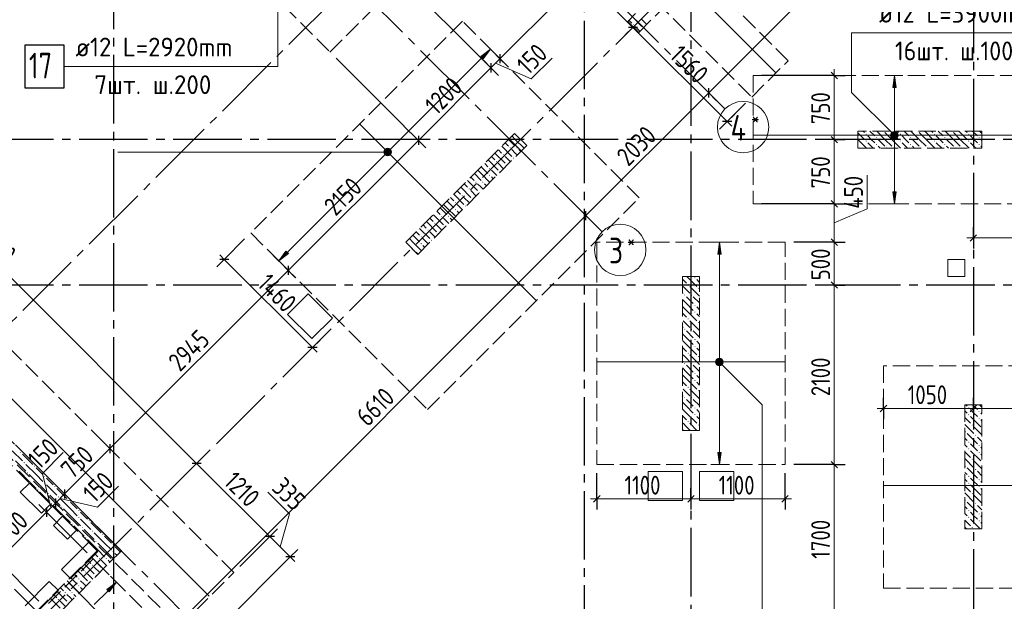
# Model space of a CAD drawing. Header units: millimetres. Extents: x 0 to 43617, y 0 to 59400.
# Tile 13 of 41: x 15229 to 26736, y 13632 to 20432. Entities that reach past the tile are written whole.
import ezdxf

# ---------------------------------------------------------------- set-up
doc = ezdxf.new("R2010")
doc.units = ezdxf.units.MM
doc.linetypes.add('______2', pattern=[270, 200, -70])
doc.linetypes.add('______5', pattern=[1100, 800, -100, 100, -100])
for name, color, linetype, lineweight in [('Standard', 7, 'Continuous', 25), ('ДОП Верх по Х', 7, 'Continuous', 25), ('ЖБ Пилон', 180, 'Continuous', 25), ('Оси', 40, '______5', 18), ('Позиционная метка номер позиции', 7, 'Continuous', 13), ('Примечания', 7, 'Continuous', 25)]:
    doc.layers.add(name, color=color, linetype=linetype, lineweight=lineweight)
doc.layers.add('ЖБ Перекрытие верхний уровень', color=7, linetype='Continuous', lineweight=25, true_color=0xe0e0ff)
doc.layers.add('ЖБ Стена верхний уровень', color=7, linetype='Continuous', lineweight=25, true_color=0x006e00)
doc.styles.add('GOST 2.304-81', font='txt')
doc.styles.add('ISOCPEUR', font='txt')

msp = doc.modelspace()

# ---------------------------------------------------------------- hatches: boundary and pattern name
at = {"layer": 'ДОП Верх по Х', "linetype": 'Continuous', "lineweight": 13, "transparency": 33554687}
for points in [[(20646, 19974), (20731, 20087), (20618, 20002)], [(25471, 19640), (25451, 19780), (25431, 19640)], [(25418, 19099), (25483, 19099), (25469, 19112)], [(25418, 19099), (25469, 19112), (25432, 19112)], [(25432, 19112), (25469, 19112), (25451, 19117)], [(25413, 19080), (25488, 19080), (25483, 19099)], [(25413, 19080), (25483, 19099), (25418, 19099)], [(25418, 19061), (25488, 19080), (25413, 19080)], [(25418, 19061), (25483, 19061), (25488, 19080)], [(25432, 19048), (25483, 19061), (25418, 19061)], [(25432, 19048), (25469, 19048), (25483, 19061)], [(25469, 19048), (25432, 19048), (25451, 19042)], [(19493, 18894), (19556, 18858), (19503, 18911)], [(19493, 18875), (19539, 18849), (19493, 18894)], [(19493, 18894), (19539, 18849), (19556, 18858)], [(19519, 18849), (19493, 18875), (19503, 18858)], [(19493, 18875), (19519, 18849), (19539, 18849)], [(19503, 18911), (19565, 18875), (19519, 18921)], [(19503, 18911), (19556, 18858), (19565, 18875)], [(19519, 18921), (19565, 18875), (19565, 18894)], [(19519, 18921), (19565, 18894), (19539, 18921)], [(19539, 18921), (19565, 18894), (19556, 18911)], [(23426, 17690), (23406, 17830), (23386, 17690)], [(23374, 16449), (23438, 16449), (23425, 16462)], [(23374, 16449), (23425, 16462), (23387, 16462)], [(23387, 16462), (23425, 16462), (23406, 16468)], [(23368, 16430), (23443, 16430), (23438, 16449)], [(23368, 16430), (23438, 16449), (23374, 16449)], [(23374, 16411), (23443, 16430), (23368, 16430)], [(23374, 16411), (23438, 16411), (23443, 16430)], [(23387, 16398), (23438, 16411), (23374, 16411)], [(23387, 16398), (23425, 16398), (23438, 16411)], [(23425, 16398), (23387, 16398), (23406, 16392)], [(16276, 13742), (16361, 13855), (16248, 13770)]]:
    msp.add_hatch(color=7, dxfattribs=at).paths.add_polyline_path(points)
for points in [[(25471, 18420), (25451, 18280), (25431, 18420)], [(18369, 17697), (18256, 17612), (18341, 17725)], [(23426, 15370), (23406, 15230), (23386, 15370)]]:
    msp.add_hatch(color=7, dxfattribs=at).paths.add_polyline_path(points, flags=16)
at = {"layer": 'ЖБ Пилон', "linetype": 'Continuous', "lineweight": 18, "transparency": 33554687}
for points in [[(25324, 19130), (25321, 19127), (25318, 19130)], [(25724, 19130), (25721, 19127), (25718, 19130)], [(26124, 19130), (26121, 19127), (26118, 19130)], [(25114, 19093), (25121, 19100), (25127, 19093), (25121, 19087)], [(25114, 19013), (25121, 19020), (25127, 19013), (25121, 19007)], [(25234, 19053), (25241, 19060), (25247, 19053), (25241, 19047)], [(25514, 19093), (25521, 19100), (25527, 19093), (25521, 19087)], [(25514, 19013), (25521, 19020), (25527, 19013), (25521, 19007)], [(25634, 19053), (25641, 19060), (25647, 19053), (25641, 19047)], [(25914, 19093), (25921, 19100), (25927, 19093), (25921, 19087)], [(25914, 19013), (25921, 19020), (25927, 19013), (25921, 19007)], [(26034, 19053), (26041, 19060), (26047, 19053), (26041, 19047)], [(26314, 19093), (26321, 19100), (26327, 19093), (26321, 19087)], [(26314, 19013), (26321, 19020), (26327, 19013), (26321, 19007)], [(26434, 19053), (26441, 19060), (26447, 19053), (26441, 19047)], [(20954, 18933), (20961, 18940), (20967, 18933), (20961, 18927)], [(21034, 18933), (21041, 18940), (21047, 18933), (21041, 18927)], [(25034, 18933), (25041, 18940), (25047, 18933), (25044, 18930), (25038, 18930)], [(25234, 18973), (25241, 18980), (25247, 18973), (25241, 18967)], [(25354, 18933), (25361, 18940), (25367, 18933), (25364, 18930), (25358, 18930)], [(25434, 18933), (25441, 18940), (25447, 18933), (25444, 18930), (25438, 18930)], [(25634, 18973), (25641, 18980), (25647, 18973), (25641, 18967)], [(25754, 18933), (25761, 18940), (25767, 18933), (25764, 18930), (25758, 18930)], [(25834, 18933), (25841, 18940), (25847, 18933), (25844, 18930), (25838, 18930)], [(26034, 18973), (26041, 18980), (26047, 18973), (26041, 18967)], [(26154, 18933), (26161, 18940), (26167, 18933), (26164, 18930), (26158, 18930)], [(26234, 18933), (26241, 18940), (26247, 18933), (26244, 18930), (26238, 18930)], [(26434, 18973), (26441, 18980), (26447, 18973), (26441, 18967)], [(20794, 18773), (20801, 18780), (20807, 18773), (20801, 18767)], [(20874, 18853), (20881, 18860), (20887, 18853), (20881, 18847)], [(20994, 18813), (21001, 18820), (21007, 18813), (21001, 18807)], [(20714, 18693), (20721, 18700), (20727, 18693), (20721, 18687)], [(20834, 18653), (20841, 18660), (20847, 18653), (20841, 18647)], [(20914, 18733), (20921, 18740), (20927, 18733), (20921, 18727)], [(20554, 18533), (20561, 18540), (20567, 18533), (20561, 18527)], [(20634, 18533), (20641, 18540), (20647, 18533), (20641, 18527)], [(20714, 18613), (20721, 18620), (20727, 18613), (20721, 18607)], [(20474, 18453), (20481, 18460), (20487, 18453), (20481, 18447)], [(20594, 18413), (20601, 18420), (20607, 18413), (20601, 18407)], [(20314, 18293), (20321, 18300), (20327, 18293), (20321, 18287)], [(20394, 18373), (20401, 18380), (20407, 18373), (20401, 18367)], [(20514, 18333), (20521, 18340), (20527, 18333), (20521, 18327)], [(20314, 18213), (20321, 18220), (20327, 18213), (20321, 18207)], [(20434, 18253), (20441, 18260), (20447, 18253), (20441, 18247)], [(20154, 18133), (20161, 18140), (20167, 18133), (20161, 18127)], [(20234, 18133), (20241, 18140), (20247, 18133), (20241, 18127)], [(19994, 17973), (20001, 17980), (20007, 17973), (20001, 17967)], [(20074, 18053), (20081, 18060), (20087, 18053), (20081, 18047)], [(20194, 18013), (20201, 18020), (20207, 18013), (20201, 18007)], [(19914, 17893), (19921, 17900), (19927, 17893), (19921, 17887)], [(20034, 17853), (20041, 17860), (20047, 17853), (20041, 17847)], [(20114, 17933), (20121, 17940), (20127, 17933), (20121, 17927)], [(19836, 17734), (19841, 17740), (19847, 17733), (19842, 17728)], [(19914, 17813), (19921, 17820), (19927, 17813), (19921, 17807)], [(23114, 17413), (23121, 17420), (23127, 17413), (23121, 17407)], [(23034, 17333), (23041, 17340), (23047, 17333), (23041, 17327)], [(23154, 17293), (23161, 17300), (23167, 17293), (23161, 17287)], [(22994, 17213), (23001, 17220), (23007, 17213), (23001, 17207)], [(23074, 17213), (23081, 17220), (23087, 17213), (23081, 17207)], [(23114, 17093), (23121, 17100), (23127, 17093), (23121, 17087)], [(23034, 16933), (23041, 16940), (23047, 16933), (23041, 16927)], [(23114, 17013), (23121, 17020), (23127, 17013), (23121, 17007)], [(22994, 16813), (23001, 16820), (23007, 16813), (23001, 16807)], [(23074, 16813), (23081, 16820), (23087, 16813), (23081, 16807)], [(23154, 16893), (23161, 16900), (23167, 16893), (23161, 16887)], [(23114, 16693), (23121, 16700), (23127, 16693), (23121, 16687)], [(23114, 16613), (23121, 16620), (23127, 16613), (23121, 16607)], [(23034, 16533), (23041, 16540), (23047, 16533), (23041, 16527)], [(23154, 16493), (23161, 16500), (23167, 16493), (23161, 16487)], [(22994, 16413), (23001, 16420), (23007, 16413), (23001, 16407)], [(23074, 16413), (23081, 16420), (23087, 16413), (23081, 16407)], [(23114, 16293), (23121, 16300), (23127, 16293), (23121, 16287)], [(23034, 16133), (23041, 16140), (23047, 16133), (23041, 16127)], [(23114, 16213), (23121, 16220), (23127, 16213), (23121, 16207)], [(22994, 16013), (23001, 16020), (23007, 16013), (23001, 16007)], [(23074, 16013), (23081, 16020), (23087, 16013), (23081, 16007)], [(23154, 16093), (23161, 16100), (23167, 16093), (23161, 16087)], [(23114, 15893), (23121, 15900), (23127, 15893), (23121, 15887)], [(26314, 15893), (26321, 15900), (26327, 15893), (26321, 15887)], [(23114, 15813), (23121, 15820), (23127, 15813), (23121, 15807)], [(26314, 15813), (26321, 15820), (26327, 15813), (26321, 15807)], [(26434, 15853), (26441, 15860), (26447, 15853), (26441, 15847)], [(26434, 15773), (26441, 15780), (26447, 15773), (26441, 15767)], [(23034, 15733), (23041, 15740), (23047, 15733), (23041, 15727)], [(23154, 15693), (23161, 15700), (23167, 15693), (23161, 15687)], [(26354, 15693), (26361, 15700), (26367, 15693), (26361, 15687)], [(26274, 15613), (26281, 15620), (26287, 15613), (26281, 15607)], [(26394, 15573), (26401, 15580), (26407, 15573), (26401, 15567)], [(26314, 15493), (26321, 15500), (26327, 15493), (26321, 15487)], [(26314, 15413), (26321, 15420), (26327, 15413), (26321, 15407)], [(26434, 15453), (26441, 15460), (26447, 15453), (26441, 15447)], [(26434, 15373), (26441, 15380), (26447, 15373), (26441, 15367)], [(26274, 15213), (26281, 15220), (26287, 15213), (26281, 15207)], [(26354, 15293), (26361, 15300), (26367, 15293), (26361, 15287)], [(26314, 15093), (26321, 15100), (26327, 15093), (26321, 15087)], [(26394, 15173), (26401, 15180), (26407, 15173), (26401, 15167)], [(26314, 15013), (26321, 15020), (26327, 15013), (26321, 15007)], [(26434, 15053), (26441, 15060), (26447, 15053), (26441, 15047)], [(26434, 14973), (26441, 14980), (26447, 14973), (26441, 14967)], [(26354, 14893), (26361, 14900), (26367, 14893), (26361, 14887)], [(26274, 14813), (26281, 14820), (26287, 14813), (26281, 14807)], [(26394, 14773), (26401, 14780), (26407, 14773), (26401, 14767)], [(26314, 14693), (26321, 14700), (26327, 14693), (26321, 14687)], [(26314, 14613), (26321, 14620), (26327, 14613), (26321, 14607)], [(26434, 14653), (26441, 14660), (26447, 14653), (26441, 14647)], [(26354, 14493), (26361, 14500), (26367, 14493), (26361, 14487)], [(26434, 14573), (26441, 14580), (26447, 14573), (26441, 14567)]]:
    msp.add_hatch(color=7, dxfattribs=at).paths.add_polyline_path(points, flags=16)
at = {"layer": 'ЖБ Стена верхний уровень', "linetype": 'Continuous', "lineweight": 18, "transparency": 33554687}
for points in [[(22394, 20373), (22401, 20380), (22407, 20373), (22401, 20367)], [(15234, 15373), (15241, 15380), (15247, 15373), (15241, 15367)], [(15274, 15253), (15281, 15260), (15287, 15253), (15281, 15247)], [(15394, 15213), (15401, 15220), (15407, 15213), (15401, 15207)], [(15314, 15133), (15321, 15140), (15327, 15133), (15321, 15127)], [(15514, 15093), (15521, 15100), (15527, 15093), (15521, 15087)], [(15514, 15013), (15521, 15020), (15527, 15013), (15521, 15007)], [(15634, 14973), (15641, 14980), (15647, 14973), (15641, 14967)], [(15434, 14933), (15441, 14940), (15447, 14933), (15441, 14927)], [(15554, 14893), (15561, 14900), (15567, 14893), (15561, 14887)], [(15674, 14853), (15681, 14860), (15687, 14853), (15681, 14847)], [(15594, 14773), (15601, 14780), (15607, 14773), (15601, 14767)], [(15714, 14733), (15721, 14740), (15727, 14733), (15721, 14727)], [(15794, 14813), (15801, 14820), (15807, 14813), (15801, 14807)], [(15914, 14693), (15921, 14700), (15927, 14693), (15921, 14687)], [(15914, 14613), (15921, 14620), (15927, 14613), (15921, 14607)], [(15834, 14533), (15841, 14540), (15847, 14533), (15841, 14527)], [(15954, 14493), (15961, 14500), (15967, 14493), (15961, 14487)], [(16034, 14573), (16041, 14580), (16047, 14573), (16041, 14567)], [(16074, 14453), (16081, 14460), (16087, 14453), (16081, 14447)], [(16194, 14413), (16201, 14420), (16207, 14413), (16201, 14407)], [(15994, 14373), (16001, 14380), (16007, 14373), (16001, 14367)], [(16114, 14333), (16121, 14340), (16127, 14333), (16121, 14327)], [(16314, 14293), (16321, 14300), (16327, 14293), (16321, 14287)], [(16314, 14213), (16321, 14220), (16327, 14213), (16321, 14207)], [(16074, 14053), (16081, 14060), (16087, 14053), (16081, 14047)], [(16154, 14133), (16161, 14140), (16167, 14133), (16161, 14127)], [(16234, 14133), (16241, 14140), (16247, 14133), (16241, 14127)], [(15994, 13973), (16001, 13980), (16007, 13973), (16001, 13967)], [(16114, 13933), (16121, 13940), (16127, 13933), (16121, 13927)], [(16194, 14013), (16201, 14020), (16207, 14013), (16201, 14007)], [(15914, 13893), (15921, 13900), (15927, 13893), (15921, 13887)], [(15914, 13813), (15921, 13820), (15927, 13813), (15921, 13807)], [(16034, 13853), (16041, 13860), (16047, 13853), (16041, 13847)], [(15754, 13733), (15761, 13740), (15767, 13733), (15761, 13727)], [(15834, 13733), (15841, 13740), (15847, 13733), (15841, 13727)], [(15674, 13653), (15681, 13660), (15687, 13653), (15681, 13647)]]:
    msp.add_hatch(color=7, dxfattribs=at).paths.add_polyline_path(points, flags=16)
at = {"layer": 'Позиционная метка номер позиции', "linetype": 'Continuous', "lineweight": 13, "transparency": 33554687}
for points in [[(25419, 19048), (25462, 19123), (25407, 19069)], [(25407, 19069), (25462, 19123), (25439, 19123)], [(25407, 19069), (25439, 19123), (25407, 19091)], [(25407, 19091), (25439, 19123), (25419, 19112)], [(25419, 19048), (25482, 19112), (25462, 19123)], [(25439, 19037), (25482, 19112), (25419, 19048)], [(25439, 19037), (25494, 19091), (25482, 19112)], [(25462, 19037), (25494, 19091), (25439, 19037)], [(25462, 19037), (25494, 19069), (25494, 19091)], [(25494, 19069), (25462, 19037), (25482, 19048)], [(19490, 18862), (19490, 18907), (19484, 18885)], [(19507, 18846), (19507, 18923), (19490, 18907)], [(19507, 18846), (19490, 18907), (19490, 18862)], [(19529, 18840), (19529, 18930), (19507, 18923)], [(19529, 18840), (19507, 18923), (19507, 18846)], [(19552, 18846), (19552, 18923), (19529, 18930)], [(19552, 18846), (19529, 18930), (19529, 18840)], [(19568, 18862), (19568, 18907), (19552, 18923)], [(19568, 18862), (19552, 18923), (19552, 18846)], [(19568, 18907), (19568, 18862), (19574, 18885)], [(23361, 16441), (23393, 16473), (23372, 16462)], [(23393, 16473), (23361, 16441), (23361, 16419)], [(23393, 16473), (23361, 16419), (23415, 16473)], [(23415, 16473), (23361, 16419), (23372, 16398)], [(23415, 16473), (23372, 16398), (23436, 16462)], [(23436, 16462), (23372, 16398), (23393, 16387)], [(23436, 16462), (23393, 16387), (23447, 16441)], [(23447, 16441), (23393, 16387), (23415, 16387)], [(23447, 16441), (23415, 16387), (23447, 16419)], [(23447, 16419), (23415, 16387), (23436, 16398)]]:
    msp.add_hatch(color=7, dxfattribs=at).paths.add_polyline_path(points)

# ---------------------------------------------------------------- linework, layer by layer
at = {"layer": 'Standard', "color": 7, "linetype": 'Continuous', "lineweight": 13, "transparency": 33554687}
for p, q in [((23282, 19577), (28981, 25276)), ((22395, 20342), (21432, 21305)), ((22089, 21222), (20842, 19976)), ((23497, 19240), (22395, 20342)), ((17297, 15245), (12397, 20145)), ((20842, 19976), (20736, 19869)), ((20789, 19922), (21208, 19739)), ((21208, 19739), (21452, 19982)), ((20736, 19869), (19888, 19021)), ((24749, 19780), (24749, 19855)), ((24749, 19030), (24749, 19780)), ((21846, 18142), (23282, 19577)), ((23497, 19240), (23550, 19187)), ((19888, 19021), (18368, 17501)), ((25133, 18222), (25133, 18613)), ((24749, 17830), (24749, 18280)), ((24749, 18055), (25133, 18222)), ((17173, 13468), (21846, 18142)), ((26374, 17880), (26299, 17880)), ((27699, 17880), (26374, 17880)), ((17619, 17630), (17566, 17683)), ((18651, 16598), (17619, 17630)), ((18368, 17501), (16284, 15417)), ((18651, 16598), (18704, 16545)), ((25324, 15887), (25249, 15887)), ((26374, 15887), (25324, 15887)), ((27524, 15887), (26374, 15887)), ((15494, 15128), (15737, 15371)), ((16284, 15417), (15753, 14887)), ((18153, 14389), (17297, 15245)), ((15594, 14728), (15494, 15128)), ((16139, 14733), (16382, 14977)), ((15753, 14887), (15647, 14781)), ((18382, 14654), (18128, 14908)), ((15647, 14781), (15541, 14675)), ((15700, 14834), (16139, 14733)), ((21974, 14830), (21899, 14830)), ((23074, 14830), (21974, 14830)), ((24174, 14830), (23074, 14830)), ((24174, 14830), (24249, 14830)), ((15541, 14675), (14976, 14109)), ((18272, 14270), (18382, 14654)), ((18391, 14151), (18153, 14389)), ((18391, 14151), (18444, 14098))]:
    msp.add_line(p, q, dxfattribs=at)
at = {"layer": 'Standard', "color": 251, "linetype": 'Continuous', "lineweight": -3, "true_color": 0x656565, "transparency": 33554687}
for p, q in [((22395, 20342), (22483, 20431)), ((22395, 20342), (22306, 20254)), ((22395, 20342), (22395, 20342)), ((20842, 19976), (20754, 20064)), ((20736, 19869), (20648, 19958)), ((20842, 19976), (20931, 19887)), ((20842, 19976), (20842, 19976)), ((20736, 19869), (20825, 19781)), ((24749, 19780), (23899, 19780)), ((24749, 19780), (24624, 19780)), ((24749, 19780), (24874, 19780)), ((23282, 19577), (23194, 19665)), ((23282, 19577), (23370, 19489)), ((23282, 19577), (23400, 19458)), ((23497, 19240), (23713, 19457)), ((23497, 19240), (23408, 19152)), ((23497, 19240), (23585, 19328)), ((19888, 19021), (19799, 19109)), ((19888, 19021), (19976, 18933)), ((24749, 19030), (24624, 19030)), ((24749, 19030), (24874, 19030)), ((24749, 19030), (24749, 19030)), ((21846, 18142), (21758, 18230)), ((24749, 18280), (24624, 18280)), ((24749, 18280), (24874, 18280)), ((21846, 18142), (21935, 18053)), ((21846, 18142), (21965, 18023)), ((26374, 17880), (26374, 18005)), ((17619, 17630), (17858, 17869)), ((26374, 17880), (26374, 17755)), ((26374, 17880), (26374, 17880)), ((24749, 17830), (24274, 17830)), ((24749, 17830), (24624, 17830)), ((24749, 17830), (24874, 17830)), ((17619, 17630), (17531, 17541)), ((17619, 17630), (17708, 17718)), ((18368, 17501), (18279, 17589)), ((18368, 17501), (18456, 17412)), ((18368, 17501), (18368, 17501)), ((24749, 17330), (24624, 17330)), ((24749, 17330), (24874, 17330)), ((24749, 17330), (24749, 17330)), ((18651, 16598), (18739, 16687)), ((18651, 16598), (18562, 16510)), ((18651, 16598), (18632, 16580)), ((25324, 15887), (25324, 16012)), ((26374, 15887), (26374, 16012)), ((25324, 15887), (25324, 15762)), ((25324, 15887), (25324, 15887)), ((26374, 15887), (26374, 15762)), ((26374, 15887), (26374, 15887)), ((16284, 15417), (16195, 15505)), ((16284, 15417), (16372, 15329)), ((16284, 15417), (16284, 15417)), ((17297, 15245), (17385, 15333)), ((17297, 15245), (17209, 15156)), ((17297, 15245), (17297, 15245)), ((24749, 15230), (24274, 15230)), ((24749, 15230), (24624, 15230)), ((24749, 15230), (24874, 15230)), ((21974, 14830), (21974, 15130)), ((24174, 14830), (24174, 15130)), ((15753, 14887), (15665, 14975)), ((15647, 14781), (15559, 14869)), ((15753, 14887), (15842, 14798)), ((15753, 14887), (15753, 14887)), ((21974, 14830), (21974, 14955)), ((23074, 14830), (23074, 14955)), ((24174, 14830), (24174, 14955)), ((15541, 14675), (15453, 14763)), ((15647, 14781), (15736, 14692)), ((15647, 14781), (15647, 14781)), ((21974, 14830), (21974, 14705)), ((23074, 14830), (23074, 14705)), ((23074, 14830), (23074, 14824)), ((24174, 14830), (24174, 14705)), ((15541, 14675), (15630, 14586)), ((15541, 14675), (16017, 14199)), ((18153, 14389), (17803, 14039)), ((18153, 14389), (18064, 14301)), ((18153, 14389), (18241, 14478)), ((18391, 14151), (18479, 14239)), ((14976, 14109), (15452, 13633)), ((18391, 14151), (17299, 13059)), ((18391, 14151), (18302, 14062))]:
    msp.add_line(p, q, dxfattribs=at)
at = {"layer": 'Standard', "color": 7, "linetype": 'Continuous', "lineweight": 25, "transparency": 33554687}
for p, q in [((22448, 20342), (22342, 20342)), ((20842, 20029), (20842, 19922)), ((20736, 19922), (20736, 19816)), ((24786, 19742), (24711, 19817)), ((23282, 19524), (23282, 19630)), ((23550, 19240), (23444, 19240)), ((19888, 19074), (19888, 18968)), ((24786, 18992), (24711, 19068)), ((24786, 18242), (24711, 18317)), ((21846, 18089), (21846, 18195)), ((24786, 17792), (24711, 17868)), ((26411, 17917), (26336, 17842)), ((17672, 17630), (17566, 17630)), ((18368, 17554), (18368, 17448)), ((24786, 17292), (24711, 17368)), ((18704, 16598), (18598, 16598)), ((25361, 15924), (25286, 15849)), ((26411, 15924), (26336, 15849)), ((16284, 15470), (16284, 15364)), ((17350, 15245), (17244, 15245)), ((24786, 15192), (24711, 15268)), ((15753, 14940), (15753, 14834)), ((22011, 14868), (21936, 14792)), ((23111, 14868), (23036, 14792)), ((24211, 14868), (24136, 14792)), ((15647, 14834), (15647, 14728)), ((15541, 14728), (15541, 14621)), ((18206, 14389), (18099, 14389)), ((18444, 14151), (18338, 14151))]:
    msp.add_line(p, q, dxfattribs=at)
at = {"layer": 'Standard', "color": 251, "linetype": 'Continuous', "lineweight": -3, "true_color": 0x656565, "transparency": 33554687}
for points in [[(20736, 19869), (20724, 19881), (20724, 19881), (20724, 19881), (20724, 19881), (20724, 19881), (20724, 19881), (20724, 19881), (20724, 19881), (20724, 19881), (20724, 19881), (20592, 20014), (20592, 20014), (20591, 20015), (20591, 20015), (19774, 20831)], [(19888, 19021), (19876, 19033), (19876, 19033), (19876, 19033), (19876, 19033), (19876, 19033), (19876, 19033), (19876, 19033), (19876, 19033), (19724, 19185), (19724, 19185), (19722, 19186), (19722, 19186), (18926, 19983)], [(24749, 18280), (24740, 18280), (24740, 18280), (23899, 18280)]]:
    msp.add_lwpolyline(points, dxfattribs=at)
at = {"layer": 'Standard', "color": 7, "linetype": 'Continuous', "lineweight": 13, "transparency": 33554687}
for points in [[(24749, 18280), (24749, 18354), (24749, 18354), (24749, 19030)], [(24749, 17330), (24749, 17675), (24749, 17675), (24749, 17830)], [(24749, 15230), (24749, 15475), (24749, 15475), (24749, 16701), (24749, 16701), (24749, 17330)], [(24749, 13530), (24749, 13755), (24749, 13755), (24749, 15230)]]:
    msp.add_lwpolyline(points, dxfattribs=at)
at = {"layer": 'ДОП Верх по Х', "color": 7, "linetype": 'Continuous', "lineweight": 18, "transparency": 33554687}
for p, q in [((24063, 19814), (22006, 21871)), ((10786, 20349), (17444, 13691)), ((19206, 19208), (21262, 17152)), ((27693, 19080), (23805, 19080)), ((21980, 16430), (24168, 16430)), ((25330, 14987), (27518, 14987)), ((15810, 13840), (16940, 12710))]:
    msp.add_line(p, q, dxfattribs=at)
at = {"layer": 'ДОП Верх по Х', "color": 7, "linetype": 'Continuous', "lineweight": 13, "transparency": 33554687}
for p, q in [((25251, 20280), (27337, 20280)), ((15861, 19885), (17947, 19885))]:
    msp.add_line(p, q, dxfattribs=at)
at = {"layer": 'ДОП Верх по Х', "color": 251, "linetype": 'Continuous', "lineweight": 13, "true_color": 0x494949, "transparency": 33554687}
for p, q in [((20731, 20087), (20660, 20158)), ((20731, 20087), (20618, 20002)), ((20646, 19974), (20731, 20087)), ((20731, 20087), (20802, 20016)), ((20731, 20087), (20731, 20087)), ((19550, 18906), (20632, 19988)), ((20618, 20002), (20646, 19974)), ((25451, 19780), (25351, 19780)), ((25451, 19780), (25431, 19640)), ((25471, 19640), (25451, 19780)), ((25451, 19780), (25551, 19780)), ((25451, 19780), (25451, 19780)), ((25431, 19640), (25471, 19640)), ((25451, 19110), (25451, 19640)), ((25413, 19080), (25413, 19080)), ((25451, 18420), (25451, 19050)), ((25488, 19080), (25488, 19080)), ((19503, 18911), (19503, 18911)), ((18355, 17711), (19508, 18864)), ((19556, 18858), (19556, 18858)), ((25451, 18280), (25431, 18420)), ((25431, 18420), (25471, 18420)), ((25471, 18420), (25451, 18280)), ((25451, 18280), (25351, 18280)), ((25451, 18280), (25551, 18280)), ((25451, 18280), (25451, 18280)), ((18256, 17612), (18341, 17725)), ((18341, 17725), (18369, 17697)), ((23406, 17830), (23306, 17830)), ((23406, 17830), (23386, 17690)), ((23426, 17690), (23406, 17830)), ((23406, 17830), (23506, 17830)), ((23406, 17830), (23406, 17830)), ((18256, 17612), (18186, 17683)), ((18369, 17697), (18256, 17612)), ((18256, 17612), (18327, 17541)), ((18256, 17612), (18256, 17612)), ((23386, 17690), (23426, 17690)), ((23406, 16460), (23406, 17690)), ((23368, 16430), (23368, 16430)), ((23406, 15370), (23406, 16400)), ((23443, 16430), (23443, 16430)), ((23406, 15230), (23386, 15370)), ((23386, 15370), (23426, 15370)), ((23426, 15370), (23406, 15230)), ((23406, 15230), (23306, 15230)), ((23406, 15230), (23506, 15230)), ((23406, 15230), (23406, 15230)), ((16361, 13855), (16290, 13926)), ((16361, 13855), (16248, 13770)), ((16276, 13742), (16361, 13855)), ((16361, 13855), (16432, 13784)), ((16361, 13855), (16361, 13855)), ((16099, 13593), (16262, 13756)), ((16248, 13770), (16276, 13742))]:
    msp.add_line(p, q, dxfattribs=at)
at = {"layer": 'ДОП Верх по Х', "color": 7, "linetype": 'Continuous', "lineweight": 25, "transparency": 33554687}
msp.add_lwpolyline([(15287, 19635), (15747, 19635), (15747, 20135), (15287, 20135), (15287, 19635)], dxfattribs=at)
at = {"layer": 'ДОП Верх по Х', "color": 251, "linetype": 'Continuous', "lineweight": 13, "true_color": 0x494949, "transparency": 33554687}
for centre in [(25451, 19080), (19529, 18885), (23406, 16430)]:
    msp.add_circle(centre, 37.5, dxfattribs=at)
at = {"layer": 'ЖБ Перекрытие верхний уровень', "color": 7, "linetype": 'Continuous', "lineweight": 18, "transparency": 33554687}
for p, q in [((26274, 17630), (26074, 17630)), ((26074, 17630), (26074, 17430)), ((26274, 17430), (26274, 17630)), ((26074, 17430), (26274, 17430)), ((18600, 17226), (18359, 16986)), ((18883, 16944), (18600, 17226)), ((18359, 16986), (18642, 16703)), ((18642, 16703), (18883, 16944)), ((22974, 15150), (22574, 15150)), ((22574, 15150), (22574, 14810)), ((22974, 14810), (22974, 15150)), ((23574, 15150), (23174, 15150)), ((23174, 15150), (23174, 14810)), ((23574, 14810), (23574, 15150)), ((15236, 14909), (15342, 15015)), ((15342, 15015), (15590, 14767)), ((15484, 14661), (15236, 14909)), ((15590, 14767), (15484, 14661)), ((22574, 14810), (22974, 14810)), ((23174, 14810), (23574, 14810)), ((15625, 14520), (15731, 14626)), ((15731, 14626), (15894, 14464)), ((15788, 14358), (15625, 14520)), ((15894, 14464), (15788, 14358)), ((15717, 14004), (16035, 14322)), ((16035, 14322), (16141, 14216)), ((16141, 14216), (15823, 13898)), ((15823, 13898), (15717, 14004)), ((15293, 13580), (15575, 13863)), ((15575, 13863), (15681, 13757)), ((15681, 13757), (15399, 13474))]:
    msp.add_line(p, q, dxfattribs=at)
at = {"layer": 'ЖБ Пилон', "color": 253, "linetype": '______2', "lineweight": 13, "true_color": 0xa0a0a0, "transparency": 33554687}
for p, q in [((21013, 19102), (19740, 17829)), ((21155, 18961), (21013, 19102)), ((26474, 19130), (25024, 19130)), ((25024, 19130), (25024, 18930)), ((26474, 18930), (26474, 19130)), ((19882, 17688), (21155, 18961)), ((25024, 18930), (26474, 18930)), ((19740, 17829), (19882, 17688)), ((22974, 17430), (22974, 15630)), ((23174, 17430), (22974, 17430)), ((23174, 15630), (23174, 17430)), ((26274, 15930), (26274, 14480)), ((26474, 15930), (26274, 15930)), ((26474, 14480), (26474, 15930)), ((22974, 15630), (23174, 15630)), ((26274, 14480), (26474, 14480))]:
    msp.add_line(p, q, dxfattribs=at)
at = {"layer": 'ЖБ Пилон', "color": 9, "linetype": 'Continuous', "lineweight": 18, "true_color": 0xc7c7c7, "transparency": 33554687}
for p, q in [((25024, 19110), (25101, 19033)), ((25084, 19130), (25101, 19113)), ((25164, 19130), (25221, 19073)), ((25341, 19033), (25244, 19130)), ((25341, 19113), (25421, 19033)), ((25421, 19113), (25404, 19130)), ((25421, 19113), (25501, 19033)), ((25484, 19130), (25501, 19113)), ((25564, 19130), (25621, 19073)), ((25741, 19033), (25644, 19130)), ((25741, 19113), (25821, 19033)), ((25821, 19113), (25804, 19130)), ((25821, 19113), (25901, 19033)), ((25884, 19130), (25901, 19113)), ((25964, 19130), (26021, 19073)), ((26141, 19033), (26044, 19130)), ((26141, 19113), (26221, 19033)), ((26221, 19113), (26204, 19130)), ((26221, 19113), (26301, 19033)), ((26284, 19130), (26301, 19113)), ((26364, 19130), (26421, 19073)), ((26474, 19100), (26444, 19130)), ((20903, 18992), (20941, 18953)), ((20943, 19032), (21021, 18953)), ((20983, 19072), (21021, 19033)), ((21021, 19033), (21124, 18930)), ((25024, 19030), (25124, 18930)), ((25181, 19033), (25141, 19073)), ((25141, 18993), (25204, 18930)), ((25221, 18993), (25181, 19033)), ((25261, 19033), (25341, 18953)), ((25341, 19033), (25421, 18953)), ((25421, 19033), (25524, 18930)), ((25581, 19033), (25541, 19073)), ((25541, 18993), (25604, 18930)), ((25621, 18993), (25581, 19033)), ((25661, 19033), (25741, 18953)), ((25741, 19033), (25821, 18953)), ((25821, 19033), (25924, 18930)), ((25981, 19033), (25941, 19073)), ((25941, 18993), (26004, 18930)), ((26021, 18993), (25981, 19033)), ((26061, 19033), (26141, 18953)), ((26141, 19033), (26221, 18953)), ((26221, 19033), (26324, 18930)), ((26381, 19033), (26341, 19073)), ((26341, 18993), (26404, 18930)), ((26421, 18993), (26381, 19033)), ((26461, 19033), (26474, 19020)), ((20783, 18872), (20901, 18753)), ((20823, 18912), (20861, 18873)), ((20863, 18952), (20981, 18833)), ((21021, 18873), (20981, 18913)), ((21044, 18850), (21021, 18873)), ((21061, 18913), (21084, 18890)), ((25261, 18953), (25284, 18930)), ((25661, 18953), (25684, 18930)), ((26061, 18953), (26084, 18930)), ((26461, 18953), (26474, 18940)), ((20703, 18792), (20821, 18673)), ((20743, 18832), (20781, 18793)), ((20964, 18770), (20901, 18833)), ((20583, 18672), (20621, 18633)), ((20623, 18712), (20701, 18633)), ((20663, 18752), (20701, 18713)), ((20781, 18633), (20741, 18673)), ((20884, 18690), (20821, 18753)), ((20463, 18552), (20581, 18433)), ((20503, 18592), (20541, 18553)), ((20543, 18632), (20621, 18553)), ((20621, 18633), (20724, 18530)), ((20741, 18593), (20764, 18570)), ((20804, 18610), (20781, 18633)), ((20343, 18432), (20381, 18393)), ((20383, 18472), (20501, 18353)), ((20423, 18512), (20461, 18473)), ((20564, 18370), (20501, 18433)), ((20621, 18473), (20581, 18513)), ((20644, 18450), (20621, 18473)), ((20661, 18513), (20684, 18490)), ((20223, 18312), (20301, 18233)), ((20263, 18352), (20301, 18313)), ((20303, 18392), (20421, 18273)), ((20484, 18290), (20421, 18353)), ((20103, 18192), (20141, 18153)), ((20143, 18232), (20221, 18153)), ((20183, 18272), (20221, 18233)), ((20221, 18233), (20324, 18130)), ((20381, 18233), (20341, 18273)), ((20341, 18193), (20364, 18170)), ((20404, 18210), (20381, 18233)), ((19983, 18072), (20101, 17953)), ((20023, 18112), (20061, 18073)), ((20063, 18152), (20181, 18033)), ((20221, 18073), (20181, 18113)), ((20244, 18050), (20221, 18073)), ((20261, 18113), (20284, 18090)), ((19863, 17952), (19901, 17913)), ((19903, 17992), (20021, 17873)), ((19943, 18032), (19981, 17993)), ((20084, 17890), (20021, 17953)), ((20164, 17970), (20101, 18033)), ((19783, 17872), (19821, 17833)), ((19823, 17912), (19901, 17833)), ((19981, 17833), (19941, 17873)), ((19743, 17832), (19821, 17753)), ((19821, 17833), (19924, 17730)), ((19941, 17793), (19964, 17770)), ((20004, 17810), (19981, 17833)), ((19861, 17713), (19884, 17690)), ((22974, 17400), (23021, 17353)), ((23024, 17430), (23141, 17313)), ((23141, 17393), (23174, 17360)), ((23021, 17273), (22981, 17313)), ((23061, 17233), (23021, 17273)), ((23061, 17313), (23174, 17200)), ((22974, 17240), (22981, 17233)), ((23021, 17113), (22974, 17160)), ((23021, 17193), (23101, 17113)), ((23101, 17193), (23174, 17120)), ((22974, 17080), (23021, 17033)), ((23021, 17113), (23101, 17033)), ((23021, 17033), (23141, 16913)), ((23174, 17040), (23141, 17073)), ((22974, 17000), (23021, 16953)), ((23141, 16993), (23174, 16960)), ((22974, 16840), (22981, 16833)), ((23021, 16873), (22981, 16913)), ((23061, 16833), (23021, 16873)), ((23061, 16913), (23174, 16800)), ((23021, 16713), (22974, 16760)), ((23021, 16793), (23101, 16713)), ((23021, 16713), (23101, 16633)), ((23101, 16793), (23174, 16720)), ((22974, 16680), (23021, 16633)), ((22974, 16600), (23021, 16553)), ((23021, 16633), (23141, 16513)), ((23174, 16640), (23141, 16673)), ((23141, 16593), (23174, 16560)), ((23021, 16473), (22981, 16513)), ((23061, 16433), (23021, 16473)), ((23061, 16513), (23174, 16400)), ((22974, 16440), (22981, 16433)), ((23021, 16313), (22974, 16360)), ((23021, 16393), (23101, 16313)), ((23101, 16393), (23174, 16320)), ((22974, 16280), (23021, 16233)), ((23021, 16313), (23101, 16233)), ((23021, 16233), (23141, 16113)), ((23174, 16240), (23141, 16273)), ((22974, 16200), (23021, 16153)), ((23021, 16073), (22981, 16113)), ((23061, 16113), (23174, 16000)), ((23141, 16193), (23174, 16160)), ((22974, 16040), (22981, 16033)), ((23061, 16033), (23021, 16073)), ((23021, 15913), (22974, 15960)), ((22974, 15880), (23021, 15833)), ((23021, 15993), (23101, 15913)), ((23021, 15913), (23101, 15833)), ((23101, 15993), (23174, 15920)), ((26284, 15930), (26301, 15913)), ((26364, 15930), (26421, 15873)), ((26474, 15900), (26444, 15930)), ((22974, 15800), (23021, 15753)), ((23021, 15833), (23141, 15713)), ((23174, 15840), (23141, 15873)), ((23141, 15793), (23174, 15760)), ((26274, 15860), (26301, 15833)), ((26274, 15780), (26341, 15713)), ((26381, 15833), (26341, 15873)), ((26341, 15793), (26461, 15673)), ((26421, 15793), (26381, 15833)), ((26461, 15833), (26474, 15820)), ((23021, 15673), (22981, 15713)), ((23061, 15633), (23021, 15673)), ((23061, 15713), (23144, 15630)), ((26274, 15700), (26381, 15593)), ((26381, 15673), (26474, 15580)), ((26461, 15753), (26474, 15740)), ((22974, 15640), (22981, 15633)), ((26274, 15540), (26301, 15513)), ((26301, 15593), (26421, 15473)), ((26474, 15500), (26421, 15553)), ((26274, 15460), (26301, 15433)), ((26381, 15433), (26341, 15473)), ((26421, 15393), (26381, 15433)), ((26461, 15433), (26474, 15420)), ((26274, 15380), (26341, 15313)), ((26341, 15393), (26461, 15273)), ((26461, 15353), (26474, 15340)), ((26274, 15300), (26381, 15193)), ((26301, 15193), (26421, 15073)), ((26381, 15273), (26474, 15180)), ((26274, 15140), (26301, 15113)), ((26474, 15100), (26421, 15153)), ((26274, 15060), (26301, 15033)), ((26274, 14980), (26341, 14913)), ((26381, 15033), (26341, 15073)), ((26341, 14993), (26461, 14873)), ((26421, 14993), (26381, 15033)), ((26461, 15033), (26474, 15020)), ((26274, 14900), (26381, 14793)), ((26381, 14873), (26474, 14780)), ((26461, 14953), (26474, 14940)), ((26274, 14740), (26301, 14713)), ((26301, 14793), (26421, 14673)), ((26474, 14700), (26421, 14753)), ((26274, 14660), (26301, 14633)), ((26381, 14633), (26341, 14673)), ((26421, 14593), (26381, 14633)), ((26461, 14633), (26474, 14620)), ((26274, 14580), (26341, 14513)), ((26274, 14500), (26294, 14480)), ((26341, 14593), (26454, 14480)), ((26461, 14553), (26474, 14540))]:
    msp.add_line(p, q, dxfattribs=at)
at = {"layer": 'ЖБ Стена верхний уровень', "color": 251, "linetype": '______2', "lineweight": 13, "true_color": 0x656565, "transparency": 33554687}
for p, q in [((22463, 20283), (28219, 26039)), ((23573, 21648), (22335, 20410)), ((22335, 20410), (22463, 20283)), ((16276, 14365), (11375, 19265)), ((11375, 18982), (16134, 14223)), ((16417, 14223), (16276, 14365)), ((16134, 14223), (15250, 13339)), ((16276, 14082), (16417, 14223)), ((15533, 13339), (16276, 14082))]:
    msp.add_line(p, q, dxfattribs=at)
at = {"layer": 'ЖБ Стена верхний уровень', "color": 9, "linetype": 'Continuous', "lineweight": 18, "true_color": 0xc7c7c7, "transparency": 33554687}
for p, q in [((22350, 20424), (22381, 20393)), ((22390, 20464), (22501, 20353)), ((22557, 20377), (22501, 20433)), ((22477, 20297), (22421, 20353)), ((15141, 15393), (15261, 15273)), ((15261, 15353), (15381, 15233)), ((15181, 15273), (15301, 15153)), ((15421, 15113), (15301, 15233)), ((15421, 15193), (15501, 15113)), ((15341, 15033), (15221, 15153)), ((15341, 15113), (15421, 15033)), ((15421, 15113), (15501, 15033)), ((15341, 15033), (15421, 14953)), ((15421, 15033), (15541, 14913)), ((15581, 15033), (15541, 15073)), ((15541, 14993), (15661, 14873)), ((15621, 14993), (15581, 15033)), ((15461, 14913), (15581, 14793)), ((15581, 14873), (15701, 14753)), ((15661, 14953), (15781, 14833)), ((15741, 14633), (15621, 14753)), ((15821, 14713), (15701, 14833)), ((15821, 14793), (15901, 14713)), ((15741, 14713), (15821, 14633)), ((15741, 14633), (15821, 14553)), ((15821, 14713), (15901, 14633)), ((15821, 14633), (15941, 14513)), ((15981, 14633), (15941, 14673)), ((16021, 14593), (15981, 14633)), ((15861, 14513), (15981, 14393)), ((15941, 14593), (16061, 14473)), ((16061, 14553), (16181, 14433)), ((15981, 14473), (16101, 14353)), ((16221, 14313), (16101, 14433)), ((16221, 14393), (16301, 14313)), ((16141, 14233), (16021, 14353)), ((16141, 14313), (16221, 14233)), ((16221, 14313), (16301, 14233)), ((16381, 14233), (16341, 14273)), ((16103, 14192), (16141, 14153)), ((16141, 14233), (16221, 14153)), ((16221, 14233), (16324, 14130)), ((16341, 14193), (16364, 14170)), ((16404, 14210), (16381, 14233)), ((15983, 14072), (16101, 13953)), ((16023, 14112), (16061, 14073)), ((16063, 14152), (16181, 14033)), ((16221, 14073), (16181, 14113)), ((16244, 14050), (16221, 14073)), ((16261, 14113), (16284, 14090)), ((15863, 13952), (15901, 13913)), ((15903, 13992), (16021, 13873)), ((15943, 14032), (15981, 13993)), ((16084, 13890), (16021, 13953)), ((16164, 13970), (16101, 14033)), ((15743, 13832), (15821, 13753)), ((15783, 13872), (15821, 13833)), ((15821, 13833), (15924, 13730)), ((15823, 13912), (15901, 13833)), ((15981, 13833), (15941, 13873)), ((16004, 13810), (15981, 13833)), ((15623, 13712), (15661, 13673)), ((15663, 13752), (15781, 13633)), ((15703, 13792), (15741, 13753)), ((15821, 13673), (15781, 13713)), ((15861, 13713), (15884, 13690)), ((15941, 13793), (15964, 13770)), ((15583, 13672), (15701, 13553)), ((15764, 13570), (15701, 13633)), ((15844, 13650), (15821, 13673))]:
    msp.add_line(p, q, dxfattribs=at)
at = {"layer": 'Оси', "color": 8, "linetype": '______5', "lineweight": -3, "transparency": 33554687}
for p, q in [((21824, 57820), (21824, 7100)), ((16324, 57420), (16324, 7100)), ((26374, 51640), (26374, 7100)), ((23074, 50790), (23074, 7100)), ((12153, 13919), (31163, 32929)), ((14416, 12363), (33072, 31020)), ((23471, 19388), (16584, 26275)), ((22036, 17952), (15820, 24169)), ((16513, 12430), (7200, 21743)), ((17362, 13278), (10923, 19717)), ((33224, 19030), (3600, 19030)), ((33224, 17330), (3600, 17330))]:
    msp.add_line(p, q, dxfattribs=at)
at = {"layer": 'Оси', "color": 7, "linetype": 'Continuous', "lineweight": 13, "transparency": 33554687}
for centre in [(23683, 19176), (22248, 17740)]:
    msp.add_circle(centre, 300, dxfattribs=at)
at = {"layer": 'Позиционная метка номер позиции', "color": 7, "linetype": 'Continuous', "lineweight": 13, "transparency": 33554687}
for p, q in [((25419, 19112), (25419, 19112)), ((25482, 19112), (25482, 19112)), ((25419, 19048), (25419, 19048)), ((25482, 19048), (25482, 19048)), ((19529, 18885), (16374, 18885)), ((19484, 18885), (19484, 18885)), ((19529, 18930), (19529, 18930)), ((19574, 18885), (19574, 18885)), ((19529, 18840), (19529, 18840)), ((23372, 16462), (23372, 16462)), ((23436, 16462), (23436, 16462)), ((23372, 16398), (23372, 16398)), ((23436, 16398), (23436, 16398))]:
    msp.add_line(p, q, dxfattribs=at)
for points in [[(18247, 21510), (18247, 19885), (15747, 19885)], [(25451, 19080), (24951, 19580), (24951, 20280), (27451, 20280)], [(23404, 16430), (23904, 15930), (23904, 8502), (21404, 8502)]]:
    msp.add_lwpolyline(points, dxfattribs=at)
for centre in [(25451, 19080), (19529, 18885), (23404, 16430)]:
    msp.add_circle(centre, 45, dxfattribs=at)
at = {"layer": 'Примечания', "color": 7, "linetype": '______2', "lineweight": 18, "transparency": 33554687}
for p, q in [((16790, 22118), (18855, 20054)), ((24208, 19952), (22144, 22016)), ((21719, 21592), (23784, 19527)), ((18855, 20054), (19704, 20902)), ((17732, 13969), (11064, 20637)), ((20404, 20414), (17929, 17939)), ((22468, 18349), (20404, 20414)), ((10428, 20000), (17096, 13332)), ((23784, 19527), (24208, 19952)), ((27699, 19780), (23799, 19780)), ((23799, 19780), (23799, 18280)), ((19994, 15875), (22468, 18349)), ((23799, 18280), (27699, 18280)), ((17929, 17939), (19994, 15875)), ((24174, 17830), (21974, 17830)), ((21974, 17830), (21974, 15230)), ((24174, 15230), (24174, 17830)), ((27524, 16387), (25324, 16387)), ((25324, 16387), (25324, 13787)), ((21974, 15230), (24174, 15230)), ((16088, 14128), (15522, 13562)), ((17228, 12988), (16088, 14128)), ((17096, 13332), (17732, 13969)), ((25324, 13787), (27524, 13787))]:
    msp.add_line(p, q, dxfattribs=at)

# ---------------------------------------------------------------- texts
at = {"layer": 'Standard', "color": 7, "linetype": 'Continuous', "lineweight": 25, "transparency": 33554687, "char_height": 220, "attachment_point": 7, "style": 'GOST 2.304-81'}
for s, insert, width, rotation in [('150', (21173, 19774), 469.51, 45), ('1560', (22810, 19998), 610.17, 315), ('1200', (20100, 19304), 625.74, 45), ('750', (24699, 19210), 516.4, 90), ('2030', (22341, 18707), 657.06, 45), ('750', (24699, 18460), 516.39, 90), ('2150', (18921, 18125), 610.16, 45), ('450', (25083, 18222), 516.39, 90), ('6930', (14694, 17918), 657.05, 315), ('500', (24699, 17385), 516.4, 90), ('1460', (17993, 17326), 625.73, 315), ('2945', (17102, 16306), 657.05, 45), ('2100', (24699, 16030), 625.74, 90), ('6610', (19297, 15663), 625.74, 45), ('150', (15459, 15163), 469.5, 45), ('750', (15845, 15049), 516.4, 45), ('150', (16103, 14769), 469.5, 45), ('1210', (17600, 15013), 578.85, 315), ('335', (18164, 14944), 485.25, 315), ('800', (15079, 14283), 531.97, 45), ('1700', (24699, 14130), 625.74, 90)]:
    msp.add_mtext(s, dxfattribs=dict(at, insert=insert, width=width, rotation=rotation))
for s, insert, width in [('1050', (25607, 15937), 610.16), ('1100', (22297, 14880), 578.85), ('1100', (23397, 14880), 578.86)]:
    msp.add_mtext(s, dxfattribs=dict(at, insert=insert, width=width))
at = {"layer": 'ДОП Верх по Х', "color": 7, "linetype": 'Continuous', "lineweight": 13, "transparency": 33554687, "attachment_point": 7, "style": 'ISOCPEUR'}
for s, insert, char_height, width in [('\\W0.96;ø12 L=3900mm ', (25271, 20397), 220, 2150.52), ('\\W0.96;ø12 L=2920mm ', (15881, 20002), 220, 2150.52), ('\\W0.93;16шт. ш.100 ', (25458, 19957), 220, 1773.34), ('\\W0.75;17', (15337, 19745), 300, 472.28), ('\\W0.97;7шт. ш.200 ', (16101, 19562), 220, 1712.33)]:
    msp.add_mtext(s, dxfattribs=dict(at, insert=insert, char_height=char_height, width=width))
at = {"layer": 'Оси', "color": 7, "linetype": 'Continuous', "lineweight": 25, "transparency": 33554687, "attachment_point": 7, "style": 'ISOCPEUR'}
for s, insert, char_height, width in [('\\W0.80;*', (23777, 19193), 180, 215.89), ('\\W0.80;4', (23537, 19018), 300, 359.83), ('\\W0.80;*', (22326, 17758), 180, 215.91), ('\\W0.78;3', (22116, 17583), 300, 326.41)]:
    msp.add_mtext(s, dxfattribs=dict(at, insert=insert, char_height=char_height, width=width))

doc.saveas('drawing.dxf')
